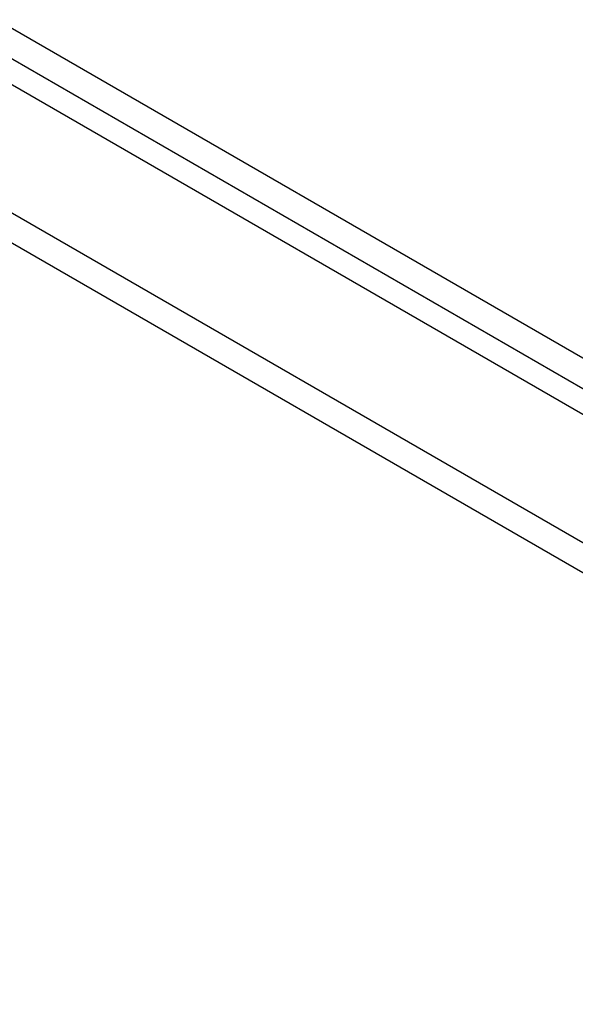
# Model space of a CAD drawing. Header units: inches. Extents: x 23 to 567, y 61 to 264.
# Tile 242 of 256: x 502.38 to 505.33, y 241.44 to 246.67. Entities that reach past the tile are written whole.
import ezdxf

# ---------------------------------------------------------------- set-up
doc = ezdxf.new("R2010")
doc.units = ezdxf.units.IN
doc.header["$MEASUREMENT"] = 0
doc.layers.add('Visible Edges(ANSI)', color=7, linetype='Continuous', lineweight=25)
doc.layers.add('Visible Tangent Edges(ANSI)', color=7, linetype='Continuous', lineweight=25)

msp = doc.modelspace()

# ---------------------------------------------------------------- linework, layer by layer
at = {"layer": 'Visible Edges(ANSI)'}
msp.add_line((482.3932, 257.8414), (520.2976, 235.9572), dxfattribs=at)
at = {"layer": 'Visible Tangent Edges(ANSI)'}
for p, q in [((520.5685, 236.0988), (482.5247, 258.0634)), ((482.4547, 257.9421), (520.4985, 235.9776)), ((481.8027, 257.5005), (519.7072, 235.6164)), ((519.6372, 235.4951), (481.7327, 257.3793))]:
    msp.add_line(p, q, dxfattribs=at)

doc.saveas('drawing.dxf')
